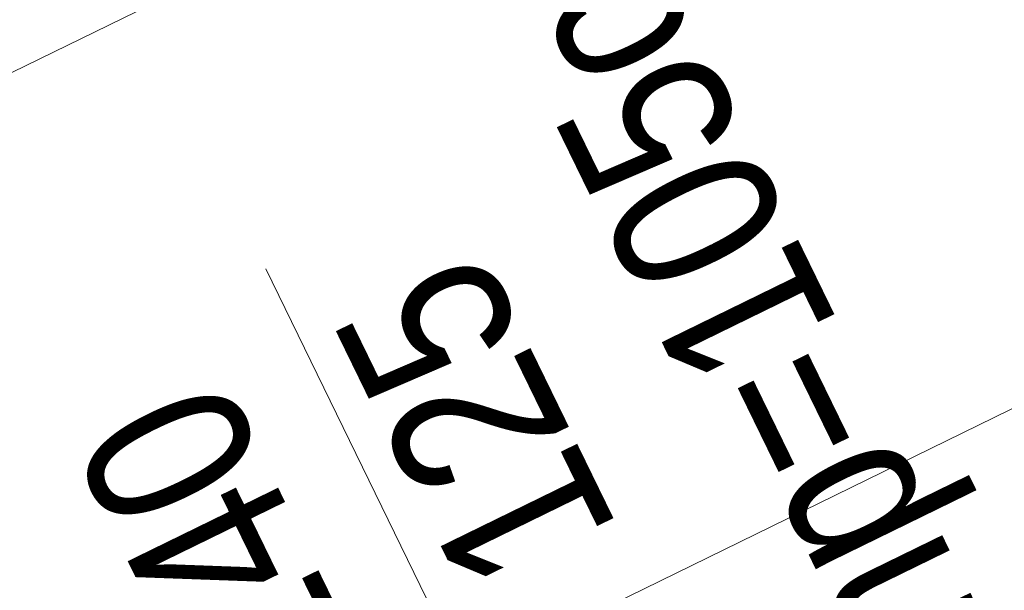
# Model space of a CAD drawing. Extents: x 6414462 to 20492237, y 5756825 to 17376351.
# Tile 64 of 127: x 6497759.876 to 6497760.464, y 5809741.541 to 5809741.882. Entities that reach past the tile are written whole.
import ezdxf

# ---------------------------------------------------------------- set-up
doc = ezdxf.new("R2010")
doc.units = 0
for name, color, linetype, lineweight in [('A-GLAZ', 7, 'Continuous', 5), ('A-GLAZ-IDEN', 7, 'Continuous', 5), ('A-WALL', 7, 'Continuous', 35)]:
    doc.layers.add(name, color=color, linetype=linetype, lineweight=lineweight)
doc.styles.add('Arial Narrow_1', font='txt', dxfattribs={"height": 1.5})

# ---------------------------------------------------------------- blocks, each defined once
blk = doc.blocks.new('Windows_S9000-Double-Vent-Window-with-Sashbars - O3 Windows_S9000-Double-Vent-Window-with-Sashbars 2-9090698-__-00_00 Przyziemie PB')
at = {"layer": 'A-GLAZ'}
blk.add_line((69, -23.35), (-69, -23.35), dxfattribs=at)
blk = doc.blocks.new('OOk oznaczenia okien __NL orneta - Oznaczenie okien standard-8779540-__-00_00 Przyziemie PB')
at = {"layer": 'A-GLAZ-IDEN'}
blk.add_line((0, 0.3095), (0, -0.3095), dxfattribs=at)

msp = doc.modelspace()

# ---------------------------------------------------------------- linework, layer by layer
at = {"layer": 'A-WALL', "lineweight": 5}
msp.add_line((6497762.54749, 5809743.15708, 0.1), (6497758.26053, 5809741.06319, 0.1), dxfattribs=at)

# ---------------------------------------------------------------- block references
at = {"layer": 'A-GLAZ', "xscale": 0.01, "yscale": 0.01, "zscale": 0.01, "rotation": 206.0323615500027}
msp.add_blockref('Windows_S9000-Double-Vent-Window-with-Sashbars - O3 Windows_S9000-Double-Vent-Window-with-Sashbars 2-9090698-__-00_00 Przyziemie PB', (6497760.24468, 5809741.27998, 0.1), dxfattribs=at)
at = {"layer": 'A-GLAZ-IDEN', "xscale": 0.4999999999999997, "yscale": 0.4999999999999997, "zscale": 0.4999999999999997, "rotation": 26.03236155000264}
msp.add_blockref('OOk oznaczenia okien __NL orneta - Oznaczenie okien standard-8779540-__-00_00 Przyziemie PB', (6497760.09135, 5809741.59389, 0.1), dxfattribs=at)

# ---------------------------------------------------------------- texts
at = {"layer": 'A-GLAZ-IDEN', "char_height": 0.1, "attachment_point": 1, "rotation": 116.03236, "style": 'Arial Narrow_1'}
for s, insert, width in [('hp=105cm', (6497760.36224, 5809741.47958, 0.1), 0.538734), ('125', (6497760.145, 5809741.53248, 0.1), 0.192405), ('140', (6497759.99047, 5809741.457, 0.1), 0.192405)]:
    msp.add_mtext(s, dxfattribs=dict(at, insert=insert, width=width))

doc.saveas('drawing.dxf')
